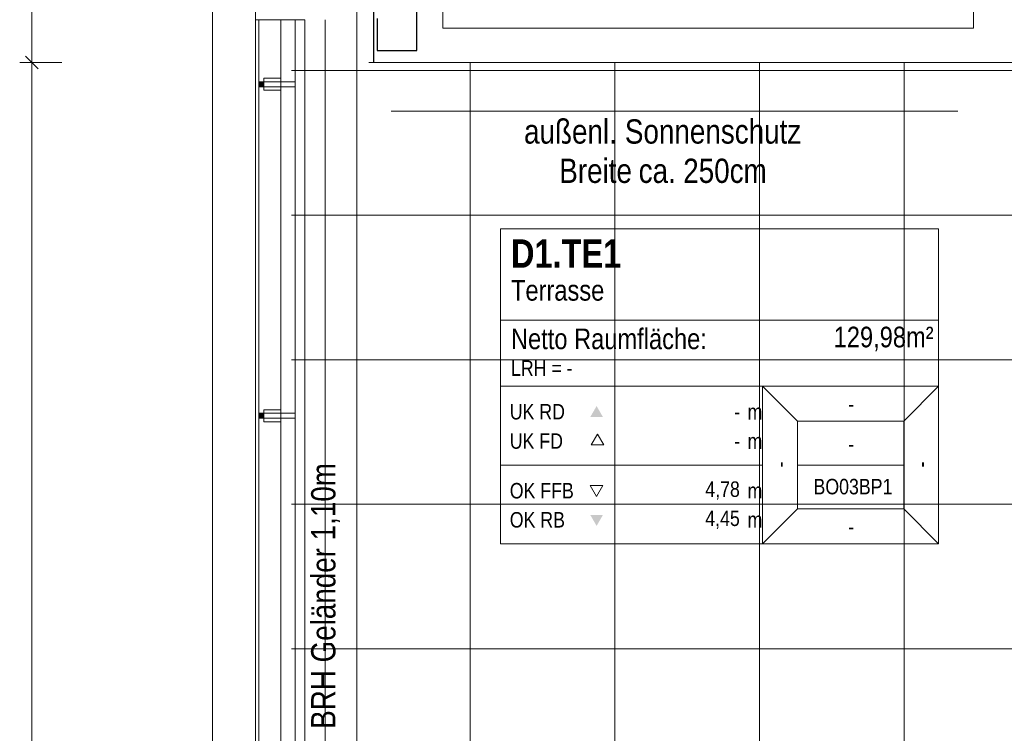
# Model space of a CAD drawing. Extents: x -420 to 300, y 62 to 1162.
# Tile 4 of 130: x -330 to -249, y 317 to 376. Entities that reach past the tile are written whole.
import ezdxf
from ezdxf.lldxf.tags import DXFTag

# ---------------------------------------------------------------- set-up
doc = ezdxf.new("R2010")
doc.units = 0
doc.layers.get('0').update_dxf_attribs({"lineweight": 35})
for name, color, linetype, lineweight, true_color in [('30 -33 Aussenwände- 7 Fassade_ Elemente', 7, 'Continuous', 9, 0x00aacc), ('30 -34 Innenwände- 6 Elemente', 7, 'Continuous', 9, 0xff6633), ('30 -36 Dächer- 3 Dachbeläge', 7, 'Continuous', 15, 0x9999ff), ('30 -36 Dächer- 4 Dachbekleidungen', 7, 'Continuous', 9, 0xccccff), ('70 -72 Beschriftung- 1 Beschriftung allgemein', 7, 'Continuous', 9, 0xff6633), ('70 -75 Raumstempel- 1 Raumstempel', 1, 'Continuous', 50, 0xff0000), ('70 -76 Bemaßung- 2 Allgemein', 9, 'Continuous', 5, 0x808080)]:
    doc.layers.add(name, color=color, linetype=linetype, lineweight=lineweight, true_color=true_color)
doc.layers.add('60- 61 allgemeine Ausstattung- 4 Terrassen', color=7, linetype='Continuous', lineweight=9)
doc.layers.add('70 -71 Achsen- 1 Gebäudeachsen', color=7, linetype='STRICHPUNKT2-A06G9F4J8I', lineweight=18)
doc.styles.get("Standard").update_dxf_attribs({"font": 'ARIALN.TTF'})
tags = doc.linetypes.add('grob-A06G9F4K8I', pattern=[14, 3, -8, 3]).pattern_tags.tags
tags[8:9] = [DXFTag(74, 4), DXFTag(75, 0), DXFTag(340, '0'), DXFTag(46, 0.0), DXFTag(50, 0.0), DXFTag(44, 0.0), DXFTag(45, 0.0)]
tags[6:7] = [DXFTag(74, 4), DXFTag(75, 0), DXFTag(340, '0'), DXFTag(46, 0.0), DXFTag(50, 0.0), DXFTag(44, 0.0), DXFTag(45, 0.0)]
tags[4:5] = [DXFTag(74, 4), DXFTag(75, 0), DXFTag(340, '0'), DXFTag(46, 0.0), DXFTag(50, 0.0), DXFTag(44, 0.0), DXFTag(45, 0.0)]
tags = doc.linetypes.add('STRICHPUNKT2-A06G9F4J8I', pattern=[12.7, 6.35, -3.175, 0, -3.175]).pattern_tags.tags
tags[10:11] = [DXFTag(74, 4), DXFTag(75, 0), DXFTag(340, '0'), DXFTag(46, 0.0), DXFTag(50, 0.0), DXFTag(44, 0.0), DXFTag(45, 0.0)]
tags[8:9] = [DXFTag(74, 4), DXFTag(75, 0), DXFTag(340, '0'), DXFTag(46, 0.0), DXFTag(50, 0.0), DXFTag(44, 0.0), DXFTag(45, 0.0)]
tags[6:7] = [DXFTag(74, 4), DXFTag(75, 0), DXFTag(340, '0'), DXFTag(46, 0.0), DXFTag(50, 0.0), DXFTag(44, 0.0), DXFTag(45, 0.0)]
tags[4:5] = [DXFTag(74, 4), DXFTag(75, 0), DXFTag(340, '0'), DXFTag(46, 0.0), DXFTag(50, 0.0), DXFTag(44, 0.0), DXFTag(45, 0.0)]

# ---------------------------------------------------------------- blocks, each defined once
blk = doc.blocks.new('Referenz-A06G9F4L8I')
at = {"layer": '30 -33 Aussenwände- 7 Fassade_ Elemente', "color": 0}
for p, q in [((-314.238, 220.853), (-314.238, 383.053)), ((-310.698, 383.053), (-310.698, 220.853)), ((-295.164, 375.353), (-295.164, 377.353)), ((-251.164, 377.353), (-251.164, 375.353)), ((-251.164, 375.353), (-295.164, 375.353))]:
    blk.add_line(p, q, dxfattribs=at)
at = {"layer": '30 -33 Aussenwände- 7 Fassade_ Elemente', "color": 0, "linetype": 'Continuous', "lineweight": -2, "ltscale": 0.25}
for p, q in [((-300.898, 377.353), (-300.898, 372.513)), ((-297.298, 373.513), (-297.298, 377.353)), ((-300.598, 376.153), (-300.598, 373.513)), ((-300.598, 373.513), (-297.298, 373.513))]:
    blk.add_line(p, q, dxfattribs=at)
at = {"layer": '30 -33 Aussenwände- 7 Fassade_ Elemente', "color": 0, "linetype": 'Continuous', "ltscale": 0.13}
blk.add_line((-310.698, 211.053), (-310.698, 376.816), dxfattribs=at)
at = {"layer": '30 -33 Aussenwände- 7 Fassade_ Elemente', "color": 0, "linetype": 'grob-A06G9F4K8I', "ltscale": 0.13}
blk.add_line((-301.298, 372.513), (-151.298, 372.513), dxfattribs=at)
at = {"layer": '30 -34 Innenwände- 6 Elemente', "color": 0, "linetype": 'Continuous', "ltscale": 0.13}
for p, q in [((-310.398, 376.053), (-310.398, 211.653)), ((-308.598, 376.053), (-310.398, 376.053)), ((-308.598, 211.653), (-308.598, 376.053)), ((-307.398, 376.053), (-307.398, 211.653)), ((-306.598, 376.053), (-307.398, 376.053)), ((-306.598, 211.653), (-306.598, 376.053))]:
    blk.add_line(p, q, dxfattribs=at)
at = {"layer": '30 -36 Dächer- 3 Dachbeläge', "color": 0, "linetype": 'Continuous', "ltscale": 0.15}
for p, q in [((-307.398, 376.053), (-310.698, 376.053)), ((-310.698, 376.053), (-310.698, 211.053)), ((-307.398, 214.053), (-307.398, 376.053))]:
    blk.add_line(p, q, dxfattribs=at)
at = {"layer": '30 -36 Dächer- 3 Dachbeläge', "color": 0, "lineweight": 9}
for p, q in [((-310.398, 370.903), (-309.998, 370.903)), ((-309.998, 370.903), (-309.998, 370.503)), ((-309.998, 370.503), (-310.398, 370.503)), ((-310.398, 343.403), (-309.998, 343.403)), ((-309.998, 343.003), (-310.398, 343.003)), ((-309.998, 343.403), (-309.998, 343.003))]:
    blk.add_line(p, q, dxfattribs=at)
at = {"layer": '30 -36 Dächer- 3 Dachbeläge', "color": 0, "lineweight": 0}
for points in [[(-310.398, 370.503), (-310.398, 370.903), (-309.998, 370.503)], [(-309.998, 370.503), (-310.398, 370.903), (-309.998, 370.903)], [(-310.398, 343.003), (-310.398, 343.403), (-309.998, 343.003)], [(-309.998, 343.003), (-310.398, 343.403), (-309.998, 343.403)]]:
    blk.add_solid(points, dxfattribs=at)
at = {"layer": '30 -36 Dächer- 4 Dachbekleidungen', "color": 0, "linetype": 'Continuous', "ltscale": 0.13}
for p, q in [((-310.398, 376.053), (-308.598, 376.053)), ((-310.398, 211.053), (-310.398, 376.053)), ((-308.598, 376.053), (-308.598, 211.053)), ((-307.398, 376.053), (-306.598, 376.053)), ((-307.398, 211.053), (-307.398, 376.053)), ((-306.598, 376.053), (-306.598, 211.053)), ((-308.598, 371.203), (-309.998, 371.203)), ((-309.998, 371.203), (-309.998, 370.903)), ((-308.598, 370.903), (-309.998, 370.903)), ((-309.998, 370.903), (-309.998, 370.503)), ((-308.598, 370.903), (-307.398, 370.903)), ((-307.398, 370.903), (-307.398, 370.503)), ((-309.998, 370.503), (-308.598, 370.503)), ((-309.998, 370.203), (-309.998, 370.503)), ((-308.598, 370.203), (-309.998, 370.203)), ((-307.398, 370.503), (-308.598, 370.503)), ((-308.598, 343.703), (-309.998, 343.703)), ((-309.998, 343.703), (-309.998, 343.403)), ((-308.598, 343.403), (-309.998, 343.403)), ((-309.998, 343.403), (-309.998, 343.003)), ((-309.998, 343.003), (-308.598, 343.003)), ((-309.998, 342.703), (-309.998, 343.003)), ((-308.598, 343.403), (-307.398, 343.403)), ((-307.398, 343.003), (-308.598, 343.003)), ((-307.398, 343.403), (-307.398, 343.003)), ((-308.598, 342.703), (-309.998, 342.703))]:
    blk.add_line(p, q, dxfattribs=at)
at = {"layer": '60- 61 allgemeine Ausstattung- 4 Terrassen', "color": 0}
for p, q in [((-304.898, 214.053), (-304.898, 376.053)), ((-292.898, 214.053), (-292.898, 372.513)), ((-280.898, 214.053), (-280.898, 372.513)), ((-268.898, 214.053), (-268.898, 372.513)), ((-256.898, 214.053), (-256.898, 372.513)), ((-307.698, 371.853), (-67.443, 371.853)), ((-307.698, 359.853), (-67.443, 359.853)), ((-307.698, 347.853), (-67.443, 347.853)), ((-307.698, 335.853), (-232.898, 335.853)), ((-307.698, 323.853), (-232.898, 323.853))]:
    blk.add_line(p, q, dxfattribs=at)
at = {"layer": '70 -71 Achsen- 1 Gebäudeachsen', "color": 0, "linetype": 'STRICHPUNKT2-A06G9F4J8I', "ltscale": 0.18}
blk.add_line((-302.298, 1084.393), (-302.298, 84.953), dxfattribs=at)
at = {"layer": '70 -72 Beschriftung- 1 Beschriftung allgemein', "color": 0, "linetype": 'Continuous', "ltscale": 0.13}
blk.add_line((-252.443, 368.473), (-299.443, 368.473), dxfattribs=at)
at = {"layer": '70 -75 Raumstempel- 1 Raumstempel', "color": 0, "lineweight": 9}
for p, q in [((-290.37, 358.714), (-290.37, 332.575)), ((-254.046, 358.714), (-290.37, 358.714)), ((-254.046, 332.575), (-254.046, 358.714)), ((-254.046, 351.119), (-290.37, 351.119)), ((-290.37, 345.645), (-268.641, 345.645)), ((-265.758, 342.747), (-268.641, 345.645)), ((-254.046, 345.645), (-268.641, 345.645)), ((-268.641, 345.645), (-268.641, 332.575)), ((-256.93, 342.747), (-254.046, 345.645)), ((-265.758, 335.472), (-265.758, 342.747)), ((-265.758, 342.747), (-256.93, 342.747)), ((-256.93, 335.472), (-256.93, 342.747)), ((-282.333, 341.684), (-282.856, 340.778)), ((-281.81, 340.778), (-282.333, 341.684)), ((-282.856, 340.778), (-281.81, 340.778)), ((-290.37, 339.11), (-268.641, 339.11)), ((-256.93, 339.11), (-265.758, 339.11)), ((-282.404, 336.505), (-282.928, 337.411)), ((-282.928, 337.411), (-281.881, 337.411)), ((-281.881, 337.411), (-282.404, 336.505)), ((-265.758, 335.472), (-268.641, 332.575)), ((-265.758, 335.472), (-256.93, 335.472)), ((-256.93, 335.472), (-254.046, 332.575)), ((-254.046, 332.575), (-290.37, 332.575))]:
    blk.add_line(p, q, dxfattribs=at)
at = {"layer": '70 -75 Raumstempel- 1 Raumstempel', "color": 0, "lineweight": 0}
for points in [[(-281.881, 343.1), (-282.404, 344.006), (-282.928, 343.1)], [(-281.881, 334.969), (-282.404, 334.063), (-282.928, 334.969)]]:
    blk.add_solid(points, dxfattribs=at)
at = {"layer": '70 -76 Bemaßung- 2 Allgemein', "color": 0, "linetype": 'Continuous', "ltscale": 0.13}
for p, q in [((-329.238, 373.574), (-329.238, 383.093)), ((-329.238, 371.513), (-329.238, 373.574)), ((-329.238, 373.513), (-329.238, 371.453)), ((-326.738, 372.513), (-330.238, 372.513)), ((-326.738, 372.513), (-330.238, 372.513)), ((-329.238, 228.514), (-329.238, 371.453))]:
    blk.add_line(p, q, dxfattribs=at)
at = {"layer": '70 -76 Bemaßung- 2 Allgemein', "color": 0, "linetype": 'Continuous', "lineweight": 20, "ltscale": 0.2}
for p, q in [((-328.707, 371.983), (-329.768, 373.044)), ((-329.768, 373.044), (-328.707, 371.983))]:
    blk.add_line(p, q, dxfattribs=at)
at = {"layer": '70 -72 Beschriftung- 1 Beschriftung allgemein', "color": 0, "linetype": 'Continuous', "ltscale": 0.13, "char_height": 2.01377, "attachment_point": 1}
for s, insert in [('{\\fArial Narrow;außenl.}', (-288.42, 367.795)), ('{\\fArial Narrow;Sonnenschutz}', (-280.059, 367.795)), ('{\\fArial Narrow;Breite}', (-285.502, 364.533)), ('{\\fArial Narrow;250cm}', (-275.221, 364.533)), ('{\\fArial Narrow;ca.}', (-278.916, 364.533))]:
    blk.add_mtext(s, dxfattribs=dict(at, insert=insert))
at = {"layer": '70 -72 Beschriftung- 1 Beschriftung allgemein', "color": 0, "linetype": 'Continuous', "ltscale": 0.13, "insert": (-306.072, 317.227), "char_height": 2.01377, "attachment_point": 1, "rotation": 90}
blk.add_mtext('{\\fArial Narrow;BRH Geländer 1,10m}', dxfattribs=at)
at = {"layer": '70 -75 Raumstempel- 1 Raumstempel', "color": 0, "linetype": 'Continuous', "ltscale": 0.5, "attachment_point": 1}
for s, insert, char_height, rotation in [('{\\fArial Narrow|b1|i0;D1.TE1}', (-289.503, 357.838), 2.3536, 0), ('{\\fArial Narrow;Terrasse}', (-289.503, 354.464), 1.71171, 0), ('{\\fArial Narrow;Netto Raumfläche:}', (-289.503, 350.44), 1.71171, 0), ('{\\fArial Narrow;129,98m²}', (-262.749, 350.59), 1.71171, 0), ('{\\fArial Narrow;LRH = -}', (-289.503, 347.794), 1.28378, 0), ('{\\fArial Narrow;UK RD}', (-289.605, 344.179), 1.28378, 0), ('{\\fArial Narrow;m}', (-269.885, 344.169), 1.28378, 0), ('{\\fArial Narrow;-}', (-261.542, 344.812), 1.28378, 0), ('{\\fArial Narrow;-}', (-271.005, 344.169), 1.28378, 0), ('{\\fArial Narrow;UK FD}', (-289.605, 341.746), 1.28378, 0), ('{\\fArial Narrow;m}', (-269.885, 341.735), 1.28378, 0), ('{\\fArial Narrow;-}', (-271.005, 341.735), 1.28378, 0), ('{\\fArial Narrow;-}', (-261.542, 341.503), 1.28378, 0), ('{\\fArial Narrow;-}', (-267.844, 338.911), 1.28378, 90), ('{\\fArial Narrow;-}', (-256.132, 338.911), 1.28378, 90), ('{\\fArial Narrow;BO03BP1}', (-264.422, 337.967), 1.28378, 0), ('{\\fArial Narrow;OK FFB}', (-289.605, 337.626), 1.28378, 0), ('{\\fArial Narrow;4,78}', (-273.389, 337.752), 1.28378, 0), ('{\\fArial Narrow;m}', (-269.885, 337.626), 1.28378, 0), ('{\\fArial Narrow;OK RB}', (-289.605, 335.212), 1.28378, 0), ('{\\fArial Narrow;4,45}', (-273.394, 335.339), 1.28378, 0), ('{\\fArial Narrow;m}', (-269.885, 335.212), 1.28378, 0), ('{\\fArial Narrow;-}', (-261.542, 334.643), 1.28378, 0)]:
    blk.add_mtext(s, dxfattribs=dict(at, insert=insert, char_height=char_height, rotation=rotation))

msp = doc.modelspace()

# ---------------------------------------------------------------- block references
at = {"color": 8, "lineweight": 25, "ltscale": 0.25, "true_color": 0x808080}
msp.add_blockref('Referenz-A06G9F4L8I', (0, 0), dxfattribs=at)

doc.saveas('drawing.dxf')
